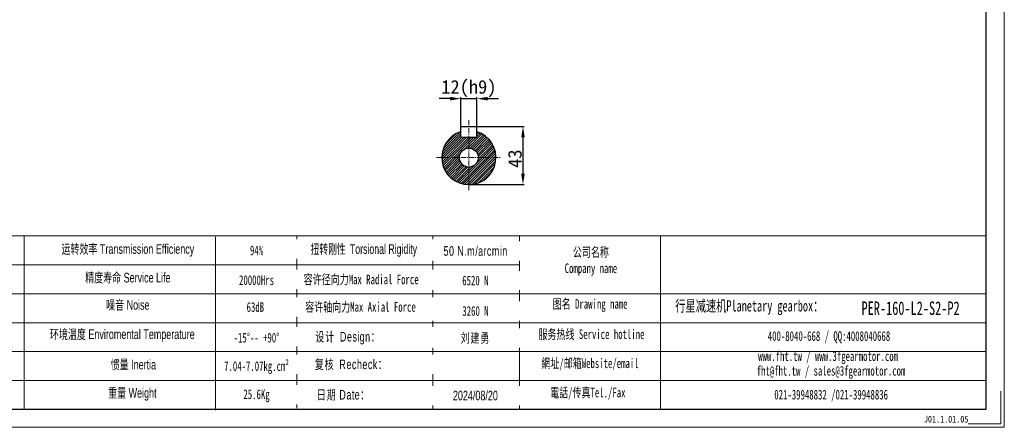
# Model space of a CAD drawing. Header units: millimetres. Extents: x 5804 to 6925, y -574 to 219.
# Tile 2 of 3: x 6197 to 6925, y -574 to -273. Entities that reach past the tile are written whole.
import ezdxf

# ---------------------------------------------------------------- set-up
doc = ezdxf.new("R2010")
doc.units = ezdxf.units.MM
doc.linetypes.add('CENTER', pattern=[0.6, 0.375, -0.075, 0.075, -0.075])
for name, color, linetype, lineweight in [('0细实线', 3, 'Continuous', 9), ('6文字层', 3, 'Continuous', 35), ('SLD-0', 7, 'Continuous', 18), ('中心', 1, 'CENTER', 9), ('图框_外框线', 7, 'Continuous', 18), ('标注', 3, 'Continuous', 15)]:
    doc.layers.add(name, color=color, linetype=linetype, lineweight=lineweight)
doc.styles.add('标准', font='arial.ttf', dxfattribs={"width": 0.667})
doc.styles.add('样式 1', font='txt', dxfattribs={"width": 0.8})
doc.dimstyles.new('机械$0', dxfattribs={"dimtxt": 6, "dimasz": 4, "dimexe": 1, "dimexo": 0.5, "dimgap": 0.4, "dimtad": 1, "dimtoh": 1, "dimzin": 9, "dimdsep": 46, "dimtxsty": 'Standard', "dimcen": 0, "dimazin": 2, "dimtfac": 1, "dimtmove": 0, "dimatfit": 3, "dimfxl": 1, "dimarcsym": 0})

# ---------------------------------------------------------------- blocks, each defined once
blk = doc.blocks.new('*D95')
at = {"layer": '0细实线', "color": 0, "lineweight": -2, "ltscale": 0.1}
for p, q in [((6514.83, -331.21), (6506.83, -331.21)), ((6522.83, -351.24), (6522.83, -330.21)), ((6522.83, -331.21), (6534.83, -331.21)), ((6534.83, -351.24), (6534.83, -330.21)), ((6542.83, -331.21), (6550.83, -331.21))]:
    blk.add_line(p, q, dxfattribs=at)
at = {"layer": '0细实线', "color": 0}
for points in [[(6514.83, -332.55), (6514.83, -329.88), (6522.83, -331.21)], [(6542.83, -329.88), (6542.83, -332.55), (6534.83, -331.21)]]:
    blk.add_solid(points, dxfattribs=at)
at = {"layer": 'Defpoints', "color": 0}
for p in [(6534.83, -331.21), (6522.83, -351.74), (6534.83, -351.74)]:
    blk.add_point(p, dxfattribs=at)
at = {"layer": '0细实线', "color": 0, "insert": (6528.83, -323.84), "char_height": 10, "attachment_point": 5}
blk.add_mtext('12(h9)', dxfattribs=at)
blk = doc.blocks.new('*D96')
at = {"layer": '0细实线', "color": 0, "lineweight": -2, "ltscale": 0.1}
for p, q in [((6535.31, -351.74), (6569.82, -351.74)), ((6568.82, -359.74), (6568.82, -386.74)), ((6529.33, -394.74), (6569.82, -394.74))]:
    blk.add_line(p, q, dxfattribs=at)
at = {"layer": '0细实线', "color": 0}
for points in [[(6570.16, -359.74), (6567.49, -359.74), (6568.82, -351.74)], [(6567.49, -386.74), (6570.16, -386.74), (6568.82, -394.74)]]:
    blk.add_solid(points, dxfattribs=at)
at = {"layer": 'Defpoints', "color": 0}
for p in [(6534.81, -351.74), (6528.83, -394.74), (6568.82, -394.74)]:
    blk.add_point(p, dxfattribs=at)
at = {"layer": '0细实线', "color": 0, "insert": (6562.93, -375.57), "char_height": 10, "attachment_point": 5, "rotation": 90}
blk.add_mtext('43', dxfattribs=at)

msp = doc.modelspace()

# ---------------------------------------------------------------- hatches: boundary and pattern name
at = {"layer": '标注', "ltscale": 0.1}
h = msp.add_hatch(dxfattribs=at)
h.set_pattern_fill('ANSI31', color=256, scale=10)
h.set_pattern_definition([(45, (-20100.6168, -2081.449), (-0.883883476, 0.883883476), [])])
h.paths.add_polyline_path([(6534.829, -355.665), (6534.829, -359.743), (6528.829, -359.743), (6528.829, -367.743, -0.4142136), (6535.829, -374.743), (6548.829, -374.743, 0.3275382)])
h.paths.add_polyline_path([(6528.829, -359.743), (6522.829, -359.743), (6522.829, -355.665, 0.3275382), (6508.829, -374.743), (6521.829, -374.743, -0.4142136), (6528.829, -367.743)])
h.paths.add_polyline_path([(6528.829, -381.743, -0.4142136), (6521.829, -374.743), (6508.829, -374.743, 0.4142136), (6528.829, -394.743)])
h.paths.add_polyline_path([(6548.829, -374.743), (6535.829, -374.743, -0.4142136), (6528.829, -381.743), (6528.829, -394.743, 0.4142136)])

# ---------------------------------------------------------------- linework, layer by layer
at = {"linetype": 'Continuous'}
for p, q in [((6522.829, -359.743), (6522.829, -351.743)), ((6522.829, -351.743), (6534.829, -351.743)), ((6534.829, -359.743), (6534.829, -351.743)), ((6522.829, -359.743), (6534.829, -359.743))]:
    msp.add_line(p, q, dxfattribs=at)
msp.add_circle((6528.829, -374.743), 7, dxfattribs=at)
msp.add_arc((6528.829, -374.743), 20, 107.457603, 72.542397, dxfattribs=at)
at = {"layer": 'SLD-0'}
for p, q in [((6199.896, -432.674), (6199.896, -560.768)), ((6341.424, -433.324), (6341.424, -561.433))]:
    msp.add_line(p, q, dxfattribs=at)
at = {"layer": '中心', "ltscale": 10}
for p, q in [((6528.829, -398.743), (6528.829, -346.008)), ((6504.829, -374.743), (6552.829, -374.743))]:
    msp.add_line(p, q, dxfattribs=at)
at = {"layer": '图框_外框线'}
for p, q in [((5902.833, -432.674), (6911.417, -432.674)), ((6401.708, -432.674), (6401.708, -560.072)), ((6502.239, -432.349), (6502.239, -560.458)), ((6566.332, -432.674), (6566.332, -560.783)), ((6670.471, -432.674), (6670.471, -560.783)), ((5999.487, -454.049), (6566.332, -454.049)), ((5902.833, -475.424), (6911.417, -475.424)), ((5999.487, -496.799), (6911.417, -496.799)), ((5999.487, -518.174), (6911.417, -518.174)), ((5999.487, -539.549), (6911.417, -539.549))]:
    msp.add_line(p, q, dxfattribs=at)
at = {"layer": '图框_外框线', "color": 3}
msp.add_lwpolyline([(5803.814, -574.127), (6924.762, -574.127), (6924.762, 218.543), (5803.814, 218.543)], close=True, dxfattribs=at)
at = {"layer": '图框_外框线', "color": 3, "lineweight": 25}
msp.add_lwpolyline([(5870.537, -560.783), (6911.417, -560.783), (6911.417, 205.198), (5870.537, 205.198)], close=True, dxfattribs=at)
at = {"layer": '图框_外框线', "color": 3}
msp.add_lwpolyline([(6922.093, -547.438), (6922.093, -571.458), (6898.072, -571.458)], dxfattribs=at)

# ---------------------------------------------------------------- texts
at = {"layer": '6文字层', "insert": (6865.292, -565.606), "char_height": 5, "width": 43.30442, "attachment_point": 1, "style": '样式 1'}
msp.add_mtext('J01.1.01.05', dxfattribs=at)
at = {"layer": 'SLD-0', "color": 1, "attachment_point": 2, "style": '标准'}
for s, insert, char_height, width in [('运转效率 Transmission Efficiency', (6276.64, -438.77), 7.125, 121.07907), ('{\\fSimSun|b1|i0|c134|p2;94%}', (6371.798, -439.823), 7.125, 91.11938), ('{\\fSimSun|b1|i0|c134|p2;公司名称\\PCompany name}', (6619.062, -441.112), 7.125, 91.11938), ('精度寿命 Service Life', (6276.64, -459.946), 7.125, 121.07907), ('{\\fSimSun|b1|i0|c134|p2;20000Hrs}', (6371.798, -461.783), 7.125, 91.11938), ('噪音 Noise', (6276.64, -480.1), 7.125, 121.07907), ('{\\fSimSun|b1|i0|c134|p2;图名 Drawing name}', (6618.478, -479.364), 7.125, 91.11938), ('{\\fSimSun|b1|i0|c134|p2;  \\H1.1667x;行星减速机Planetary gearbox\\fSimSun|b0|i0|c134|p2;：}', (6732.966, -480.201), 7.125, 131.557), ('879-1269N·m', (6168.633, -481.623), 7.125, 30.29401), ('{\\fSimSun|b1|i0|c134|p2;63dB}', (6370.921, -481.671), 7.125, 91.11938), ('\\pxt3.5625;{\\fSimSun|b1|i0|c134|p2;\\C256;PER-160-L2-S2-P2}', (6855.463, -481.085), 10, 91.11938), ('环境温度 Enviromental Temperature', (6272.556, -501.786), 7.125, 121.07907), ('{\\fSimSun|b1|i0|c134|p2;服务热线 Service hotline}', (6619.488, -501.769), 7.125, 91.11938), ('{\\fSimSun|b1|i0|c134|p2;-15%%D-- +90%%D}', (6371.798, -504.33), 7.125, 91.11938), ('{\\fSimSun|b1|i0|c134|p2;400-8040-668 / QQ:4008040668}', (6795.122, -503.13), 7.125, 159.02417), ('惯量 Inertia', (6280.725, -524.237), 7.125, 121.07907), ('{\\fSimSun|b1|i0|c134|p2;7.04-7.07kg.cm²}', (6371.798, -525.337), 7.125, 91.11938), ('{\\fSimSun|b1|i0|c134|p2;網址/邮箱Website/email}', (6618.379, -523.235), 7.125, 91.11938), ('{\\fSimSun|b1|i0|c134|p2;www.fht.tw / www.3fgearmotor.com }', (6794.465, -517.97), 7.125, 120.11238), ('\\pxt12;{\\fSimSun|b1|i0|c134|p2;fht@fht.tw / sales@3fgearmotor.com }', (6796.636, -528.82), 7.125, 151.39434), ('重量 Weight', (6279.959, -545.157), 7.125, 121.07907), ('{\\fSimSun|b1|i0|c134|p2;25.6Kg}', (6371.798, -546.172), 7.125, 91.11938), ('{\\fSimSun|b1|i0|c134|p2;電話/传真Tel./Fax}', (6616.782, -544.869), 7.125, 91.11938), ('{\\fSimSun|b1|i0|c134|p2;021-39948832 /021-39948836 }', (6796.711, -546.427), 7.125, 91.11938)]:
    msp.add_mtext(s, dxfattribs=dict(at, insert=insert, char_height=char_height, width=width))

# ---------------------------------------------------------------- dimensions: what is measured, and where the dimension line sits
at = {"layer": '0细实线', "ltscale": 0.1}
dim = msp.add_linear_dim(base=(6534.829, -331.213), p1=(6522.829, -351.743), p2=(6534.829, -351.743), text='<>(h9)', dimstyle='机械$0', override={"dimtxt": 10, "dimasz": 8, "dimgap": 1, "dimcen": 10}, dxfattribs=at)
dim.commit()
dim.dimension.update_dxf_attribs({"geometry": '*D95', "text_midpoint": (6528.829, -331.213), "dimtype": 160})
dim = msp.add_linear_dim(base=(6568.823, -394.743), p1=(6534.809, -351.743), p2=(6528.829, -394.743), angle=90, dimstyle='机械$0', override={"dimtxt": 10, "dimasz": 8, "dimgap": 1, "dimcen": 10}, dxfattribs=at)
dim.commit()
dim.dimension.update_dxf_attribs({"geometry": '*D96', "text_midpoint": (6568.823, -375.571), "dimtype": 160})

# ---------------------------------------------------------------- next in the draw order: texts
at = {"layer": 'SLD-0', "color": 1, "char_height": 7.125, "width": 121.07907, "attachment_point": 2, "style": '标准', "bg_fill": 2}
for s, insert in [('{\\T1.1;50 N.m/arcmin}', (6533.823, -440.238)), ('{\\f宋体|b0|i0|c134|p2;容许径向力Max Radial Force}', (6449.19, -461.251)), ('{\\fSimSun|b0|i0|c134|p2;\\T1.1;设计 \\fArial|b0|i0|c0|p34;Design\\fSimSun|b0|i0|c134|p2;：}', (6439.36, -503.608)), ('{\\fSimSun|b0|i0|c134|p2;\\T1.1;复核 \\fArial|b0|i0|c0|p34;Recheck\\fSimSun|b0|i0|c134|p2;：}', (6441.802, -524.022)), ('{\\T1.1;日期 Date：}', (6436.04, -546.506)), ('2024/08/20', (6533.638, -547.084))]:
    msp.add_mtext(s, dxfattribs=dict(at, insert=insert))

# ---------------------------------------------------------------- next in the draw order: texts
for s, insert in [('{\\f宋体|b0|i0|c134|p2;\\W0.65;扭转刚性 \\fArial|b0|i0|c0|p34;Torsional Rigidity}', (6451.131, -438.812)), ('{\\fSimSun|b1|i0|c134|p2;6520 N}', (6533.62, -462.043)), ('{\\f宋体|b0|i0|c134|p2;容许轴向力Max Axial Force}', (6448.667, -481.58)), ('{\\fSimSun|b0|i0|c134|p2;\\T1.1;刘建勇 }', (6533.709, -504.518))]:
    msp.add_mtext(s, dxfattribs=dict(at, insert=insert))

# ---------------------------------------------------------------- next in the draw order: texts
at = {"layer": 'SLD-0', "color": 1, "insert": (6533.682, -484.563), "char_height": 7.125, "width": 121.07907, "attachment_point": 2, "style": '标准', "bg_fill": 2}
msp.add_mtext('{\\fSimSun|b1|i0|c134|p2;3260 N}', dxfattribs=at)

doc.saveas('drawing.dxf')
